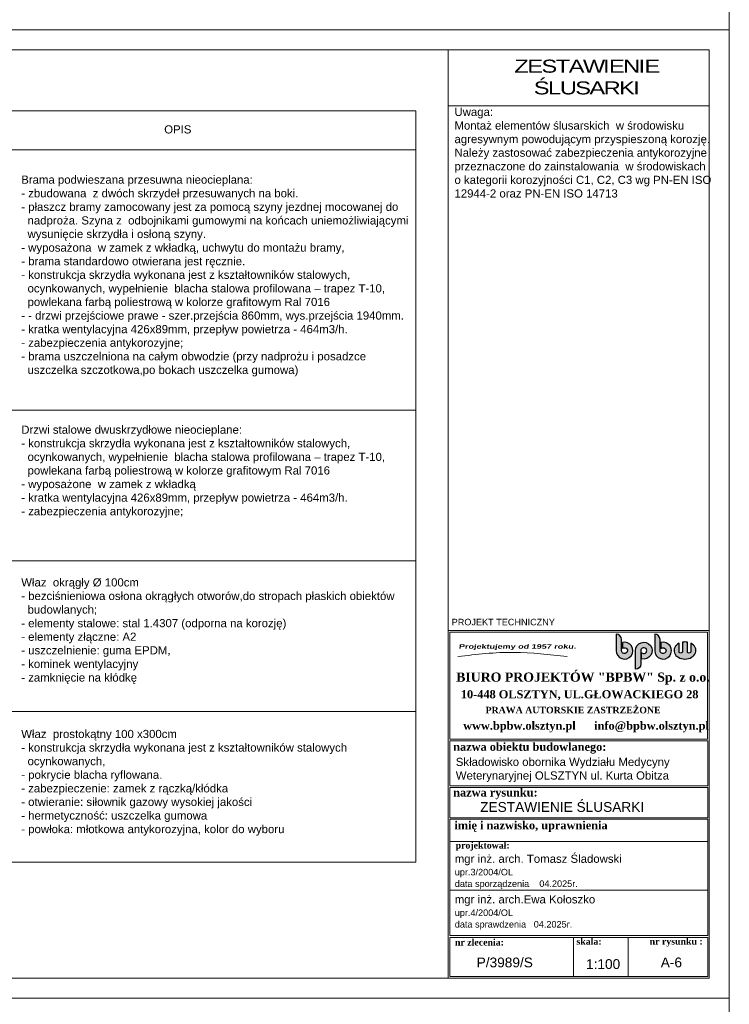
# Model space of a CAD drawing. Header units: millimetres. Extents: x 14041 to 23361, y -6349 to 12956.
# Tile 16 of 106: x 21178 to 23355, y -428 to 2592. Entities that reach past the tile are written whole.
import ezdxf

# ---------------------------------------------------------------- set-up
doc = ezdxf.new("R2010")
doc.units = ezdxf.units.MM
for name, color, linetype, lineweight in [('A-odnośnik', 2, 'Continuous', 9), ('A-opisy', 7, 'Continuous', 18), ('A-Tabelka', 7, 'Continuous', 18), ('Logo', 64, 'Continuous', 25)]:
    doc.layers.add(name, color=color, linetype=linetype, lineweight=lineweight)
doc.styles.add('1957', font='cityb___.ttf', dxfattribs={"width": 1.5, "oblique": 7})
doc.styles.add('m3', font='timesbd.ttf')
doc.styles.add('OP.3', font='arial.ttf', dxfattribs={"height": 16})

# ---------------------------------------------------------------- blocks, each defined once
blk = doc.blocks.new('logbpbw')
at = {"layer": 'Logo'}
h = blk.add_hatch(color=256, dxfattribs=at)
h.paths.add_polyline_path([(-9.503999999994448, 0), (-9.503999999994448, 35.4239999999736, 0.4142135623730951), (-26.78399999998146, 52.70399999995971), (-26.78399999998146, 0, 2.944016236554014), (-6.911999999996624, 25.87676393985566), (-6.911999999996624, 6.523056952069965, -5.224624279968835)])
h.paths.add_polyline_path([(54.65599999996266, -6.523056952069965), (54.65599999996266, -25.87676393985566, 2.944016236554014), (34.78399999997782, 0), (34.78399999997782, -59.61599999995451, 0.4142135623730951), (52.06399999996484, -42.33599999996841), (52.06399999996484, 0, -5.224624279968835)])
h.paths.add_polyline_path([(113.631999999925, 35.4239999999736, 0.4142135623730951), (96.35199999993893, 52.70399999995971), (96.35199999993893, 0, 2.944016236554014), (116.2239999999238, 25.87676393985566), (116.2239999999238, 6.523056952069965, -5.224624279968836), (113.631999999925, 0)])
edge = h.paths.add_edge_path()
edge.add_line((200.8574650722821, -2.678399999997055), (200.8574650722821, 26.96749230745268))
edge.add_ellipse((193.0814650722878, 0.4319999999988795), major_axis=(-34.9919999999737, 0), ratio=0.7777777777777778, start_angle=257.1604115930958, end_angle=282.8395884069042)
edge.add_line((185.3054650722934, 26.96749230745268), (185.3054650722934, -2.67839999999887))
edge.add_arc((179.8622650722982, -2.678399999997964), 5.443199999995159, 180, 360, ccw=False)
edge.add_line((174.4190650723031, -2.678399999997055), (174.4190650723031, 23.45415508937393))
edge.add_ellipse((193.0814650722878, 0.4319999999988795), major_axis=(-34.9919999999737, 0), ratio=0.7777777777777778, start_angle=302.2309526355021, end_angle=597.769047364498)
edge.add_line((211.7438650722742, 23.45415508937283), (211.7438650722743, -2.678399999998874))
edge.add_arc((206.3006650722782, -2.678399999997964), 5.443199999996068, 180, 360, ccw=False)
for points in [[(-6.911999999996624, 25.87676393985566), (-6.911999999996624, 6.523056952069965, -5.224624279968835), (-9.503999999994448, 0), (-9.503999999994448, 35.4239999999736, 0.414213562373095), (-26.78399999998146, 52.70399999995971), (-26.78399999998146, 0, 2.944016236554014)], [(116.2239999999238, 25.87676393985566), (116.2239999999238, 6.523056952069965, -5.224624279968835), (113.631999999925, 0), (113.631999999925, 35.4239999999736, 0.414213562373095), (96.35199999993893, 52.70399999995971), (96.35199999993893, 0, 2.944016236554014)], [(54.65599999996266, -25.87676393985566), (54.65599999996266, -6.523056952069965, 5.224624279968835), (52.06399999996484, 0), (52.06399999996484, -42.33599999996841, -0.414213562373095), (34.78399999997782, -59.61599999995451), (34.78399999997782, 0, -2.944016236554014)]]:
    blk.add_lwpolyline(points, format="xyb", close=True, dxfattribs=at)
for points in [[(185.3054650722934, 26.96749230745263), (185.3054650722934, -2.678399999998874, -1.000000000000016), (174.4190650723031, -2.678399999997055), (174.4190650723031, 23.45415508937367)], [(211.7438650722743, 23.45415508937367), (211.7438650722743, -2.678399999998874, -1.000000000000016), (200.8574650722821, -2.678399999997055), (200.8574650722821, 26.96749230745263)]]:
    blk.add_lwpolyline(points, format="xyb", dxfattribs=at)
for start_param, end_param in [(5.274925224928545, 10.43303804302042), (4.488295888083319, 4.936482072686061)]:
    blk.add_ellipse((193.0814650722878, 0.4319999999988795), major_axis=(-34.9919999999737, 0), ratio=0.7777777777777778, start_param=start_param, end_param=end_param, dxfattribs=at)

msp = doc.modelspace()

# ---------------------------------------------------------------- linework, layer by layer
at = {"layer": 'A-odnośnik', "ltscale": 2}
for p, q in [((19624.82310888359, 2312.824776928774), (22393.27544799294, 2312.824776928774)), ((22393.27544799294, 2312.824776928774), (22393.27544799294, 7.901958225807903)), ((19624.82310888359, 2192.811062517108), (22393.27544799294, 2192.811062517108)), ((19624.82310888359, 1394.308011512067), (22393.27544799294, 1394.308011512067)), ((19624.82310888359, 932.172660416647), (22393.27544799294, 932.172660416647)), ((19624.82310888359, 470.0373093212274), (22393.27544799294, 470.0373093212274)), ((19624.82310888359, 7.901958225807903), (22393.27544799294, 7.901958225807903))]:
    msp.add_line(p, q, dxfattribs=at)
at = {"layer": 'A-Tabelka'}
for p, q in [((22492.84605800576, 718.3305493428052), (22492.84605800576, 2499.428278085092)), ((22492.84605800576, 2327.807170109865), (23292.84605798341, 2327.807170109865)), ((22497.84605798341, 71.4672703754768), (23288.60847789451, 71.4672703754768)), ((22497.84605798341, -77.97655774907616), (23288.60847789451, -77.97655774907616)), ((22497.84605798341, -77.97655774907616), (23288.60847789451, -77.97655774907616)), ((22497.84605798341, -216.4722019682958), (23288.60847789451, -216.4722019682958)), ((22497.84605798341, -216.4722019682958), (23288.60847789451, -216.4722019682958)), ((22877.17627309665, -222.5291581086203), (22877.17627309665, -342.5291581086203)), ((23044.99261554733, -222.5291581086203), (23044.99261554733, -342.5291581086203))]:
    msp.add_line(p, q, dxfattribs=at)
for points in [[(19154.84605798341, 2561.178278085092), (23354.84605798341, 2561.178278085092), (23354.84605798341, 5531.178278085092), (19154.84605798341, 5531.178278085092)], [(22492.84605798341, -347.0717219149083), (22492.84605798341, 718.3305493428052), (23292.84605798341, 718.3305493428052), (23292.84605798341, -347.0717219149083)], [(23288.60847789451, 380.7789917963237), (23288.60847789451, 242.5134943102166), (22497.84605798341, 242.5134943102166), (22497.84605798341, 380.7789917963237)], [(23288.60847789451, 237.5134943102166), (23288.60847789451, 144.1580867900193), (22497.84605798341, 144.1580867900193), (22497.84605798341, 237.5134943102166)], [(23288.60847789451, 140.1449938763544), (23288.60847789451, -216.4722019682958), (22497.84605798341, -216.4722019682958), (22497.84605798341, 140.1449938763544)], [(23288.60847789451, -222.5291581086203), (23288.60847789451, -342.5291581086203), (22497.84605798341, -342.5291581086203), (22497.84605798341, -222.5291581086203)]]:
    msp.add_lwpolyline(points, close=True, dxfattribs=at)
at = {"layer": 'A-Tabelka', "lineweight": 18}
for points in [[(19154.84605798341, -408.8217219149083), (23354.84605798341, -408.8217219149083), (23354.84605798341, 2561.178278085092), (19154.84605798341, 2561.178278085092)], [(19454.84605798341, -347.0717219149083), (23292.84605798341, -347.0717219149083), (23292.84605798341, 2499.428278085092), (19454.84605798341, 2499.428278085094)], [(19154.84605798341, -3378.821721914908), (23354.84605798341, -3378.821721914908), (23354.84605798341, -408.8217219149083), (19154.84605798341, -408.8217219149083)]]:
    msp.add_lwpolyline(points, close=True, dxfattribs=at)
at = {"layer": 'A-Tabelka'}
msp.add_lwpolyline([(22497.84605798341, 385.7789917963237), (22497.84605798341, 714.0739414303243), (23287.84605798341, 714.0739414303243), (23287.84605798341, 385.7789917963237), (22497.84605798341, 385.7789917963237)], dxfattribs=at)
msp.add_spline([(22522.27238567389, 638.93026889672), (22693.38623753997, 651.816951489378), (22857.65956093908, 638.5937177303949)], degree=3, dxfattribs=at)

# ---------------------------------------------------------------- block references
at = {"layer": 'A-Tabelka', "xscale": 0.9599999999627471, "yscale": 0.9599999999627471, "zscale": 1.92}
msp.add_blockref('logbpbw', (23033.3792853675, 657.0050853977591), dxfattribs=at)

# ---------------------------------------------------------------- texts
at = {"layer": 'A-opisy', "style": 'OP.3'}
for s, insert, char_height, width, attachment_point in [('{\\T0.9;\\W1.3;\\fArial|b0|i0|c238|p34;ZESTAWIENIE  \\PŚLUSARKI}', (22916.61434576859, 2415.878492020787), 40, 2916.612665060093, 5), ('\\pxsm1;{\\fArial|b0|i0|c238|p34;Uwaga:\\PMontaż elementów ślusarskich  w środowisku agresywnym powodującym przyspieszoną korozję.\\PNależy zastosować zabezpieczenia antykorozyjne przeznaczone do zainstalowania  w środowiskach \\Po kategorii korozyjności C1, C2, C3 wg PN-EN ISO 12944-2 oraz PN-EN ISO 14713}', (22511.73238746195, 2321.753208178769), 25, 803.0261562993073, 1), ('\\pxsm1;{\\fArial|b0|i0|c238|p34;OPIS}', (21621.313370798, 2268.102425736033), 25, 1215.93809386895, 1), ('\\pxsm1;{\\fArial|b0|i0|c238|p34;Brama podwieszana przesuwna nieocieplana: \\P- zbudowana  z dwóch skrzydeł przesuwanych na boki. \\P- płaszcz bramy zamocowany jest za pomocą szyny jezdnej mocowanej do\\P  nadproża. Szyna z  odbojnikami gumowymi na końcach uniemożliwiającymi \\P  wysunięcie skrzydła i osłoną szyny.\\P- wyposażona  w zamek z wkładką, uchwytu do montażu bramy,\\P- brama standardowo otwierana jest ręcznie. \\P- konstrukcja skrzydła wykonana jest z kształtowników stalowych, \\P  ocynkowanych, wypełnienie  blacha stalowa profilowana – trapez T-10,\\P  powlekana farbą poliestrową w kolorze grafitowym Ral 7016\\P\\H1.000001x;- - drzwi przejściowe prawe - szer.przejścia 860mm, wys.przejścia 1940mm.\\P- kratka wentylacyjna 426x89mm, przepływ powietrza - 464m3/h.\\P- zabezpieczenia antykorozyjne;\\P- brama uszczelniona na całym obwodzie (przy nadprożu i posadzce \\P  uszczelka szczotkowa,po bokach uszczelka gumowa)}', (21182.67525701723, 2114.0071205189), 25, 1215.93809386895, 1), ('\\pxsm1;{\\fArial|b0|i0|c238|p34;Drzwi stalowe dwuskrzydłowe nieocieplane: \\P- konstrukcja skrzydła wykonana jest z kształtowników stalowych, \\P  ocynkowanych, wypełnienie  blacha stalowa profilowana – trapez T-10,\\P  powlekana farbą poliestrową w kolorze grafitowym Ral 7016\\P- wyposażone  w zamek z wkładką\\P- kratka wentylacyjna 426x89mm, przepływ powietrza - 464m3/h.\\P- zabezpieczenia antykorozyjne;}', (21182.67525701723, 1347.209090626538), 25, 1215.93809386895, 1), ('\\pxsm1;{\\fArial|b0|i0|c238|p34;Właz  okrągły %%C 100cm\\P- bezciśnieniowa osłona okrągłych otworów,do stropach płaskich obiektów \\P  budowlanych;\\P- elementy stalowe: stal 1.4307} (odporna na korozję)\\P{\\fArial|b0|i0|c238|p34;- elementy złączne: A2\\P- uszczelnienie: guma EPDM,\\P- kominek wentylacyjny\\P- zamknięcie na kłódkę\\P\\P}', (21182.67525701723, 878.8792467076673), 25, 1215.93809386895, 1), ('\\pxsm1;{\\fArial|b0|i0|c238|p34;Właz  prostokątny 100 x300cm\\P- konstrukcja skrzydła wykonana jest z kształtowników stalowych \\P  ocynkowanych,\\P- pokrycie blacha ryflowana.\\P- zabezpieczenie: zamek z rączką/kłódka\\P- otwieranie: siłownik gazowy wysokiej jakości\\P- hermetyczność: uszczelka gumowa\\P- powłoka: młotkowa antykorozyjna, kolor do wyboru}', (21182.67525701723, 413.9666785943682), 25, 1215.93809386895, 1)]:
    msp.add_mtext(s, dxfattribs=dict(at, insert=insert, char_height=char_height, width=width, attachment_point=attachment_point))
at = {"layer": 'A-Tabelka', "lineweight": 70, "style": 'OP.3'}
for s, height, p in [('PROJEKT TECHNICZNY', 20, (22503.18180313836, 734.6788590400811)), ('ZESTAWIENIE ŚLUSARKI', 30, (22590.60865673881, 162.5500374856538))]:
    msp.add_text(s, height=height, dxfattribs=at).set_placement(p)
at = {"layer": 'A-Tabelka', "style": '1957', "oblique": 7, "width": 1.5}
msp.add_text('Projektujemy od 1957 roku.', height=13.8, dxfattribs=at).set_placement((22524.76672544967, 662.9547104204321))
at = {"layer": 'A-Tabelka', "lineweight": 60, "style": 'm3'}
for s, height, p in [('BIURO PROJEKTÓW "BPBW" Sp. z o.o.', 28, (22517.03468717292, 561.9247188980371)), ('10-448 OLSZTYN, UL.GŁOWACKIEGO 28', 25, (22531.20528355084, 510.7525052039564)), ('PRAWA AUTORSKIE ZASTRZEŻONE', 20, (22607.05569732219, 464.8471340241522)), ('projektował:', 20, (22515.08578076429, 50.07720745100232)), ('nr zlecenia:', 20, (22513.22814122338, -247.2905337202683)), ('skala:', 20, (22885.94861577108, -244.7423218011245)), ('nr rysunku :', 20, (23110.39029281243, -244.4458640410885))]:
    msp.add_text(s, height=height, dxfattribs=at).set_placement(p)
at = {"layer": 'A-Tabelka', "lineweight": 50, "style": 'm3'}
for s, p in [('www.bpbw.olsztyn.pl      info@bpbw.olsztyn.pl', (22538.46407864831, 414.5542868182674)), ('nazwa obiektu budowlanego:', (22507.76915635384, 349.752957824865)), ('nazwa rysunku:', (22507.76915635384, 209.5956747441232)), ('imię i nazwisko, uprawnienia', (22511.50256332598, 108.9652959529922))]:
    msp.add_text(s, height=25, dxfattribs=at).set_placement(p)
at = {"layer": 'A-Tabelka', "style": 'OP.3'}
for s, height, p in [('mgr inż. arch. Tomasz Śladowski', 25, (22512.62289833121, 6.299059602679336)), ('upr.3/2004/OL', 20, (22512.62289833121, -32.20858020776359)), ('data sporządzenia    04.2025r.', 20, (22512.62289833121, -67.64277413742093)), ('mgr inż. arch.Ewa Kołoszko', 25, (22512.62289833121, -118.2353137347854)), ('upr.4/2004/OL', 20, (22512.62289833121, -156.7429535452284)), ('data sprawdzenia   04.2025r.', 20, (22512.62289833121, -192.1771474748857)), ('P/3989/S', 30, (22579.8389246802, -314.2692604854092)), ('1:100', 30, (22915.26999121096, -319.2204071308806)), ('A-6', 30, (23144.5637590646, -314.2314168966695))]:
    msp.add_text(s, height=height, dxfattribs=at).set_placement(p)
at = {"layer": 'A-Tabelka', "lineweight": 70, "insert": (22515.78573719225, 328.354000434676), "char_height": 25, "width": 951.0170393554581, "attachment_point": 1, "style": 'OP.3'}
msp.add_mtext('Składowisko obornika Wydziału Medycyny \\PWeterynaryjnej OLSZTYN ul. Kurta Obitza', dxfattribs=at)

doc.saveas('drawing.dxf')
